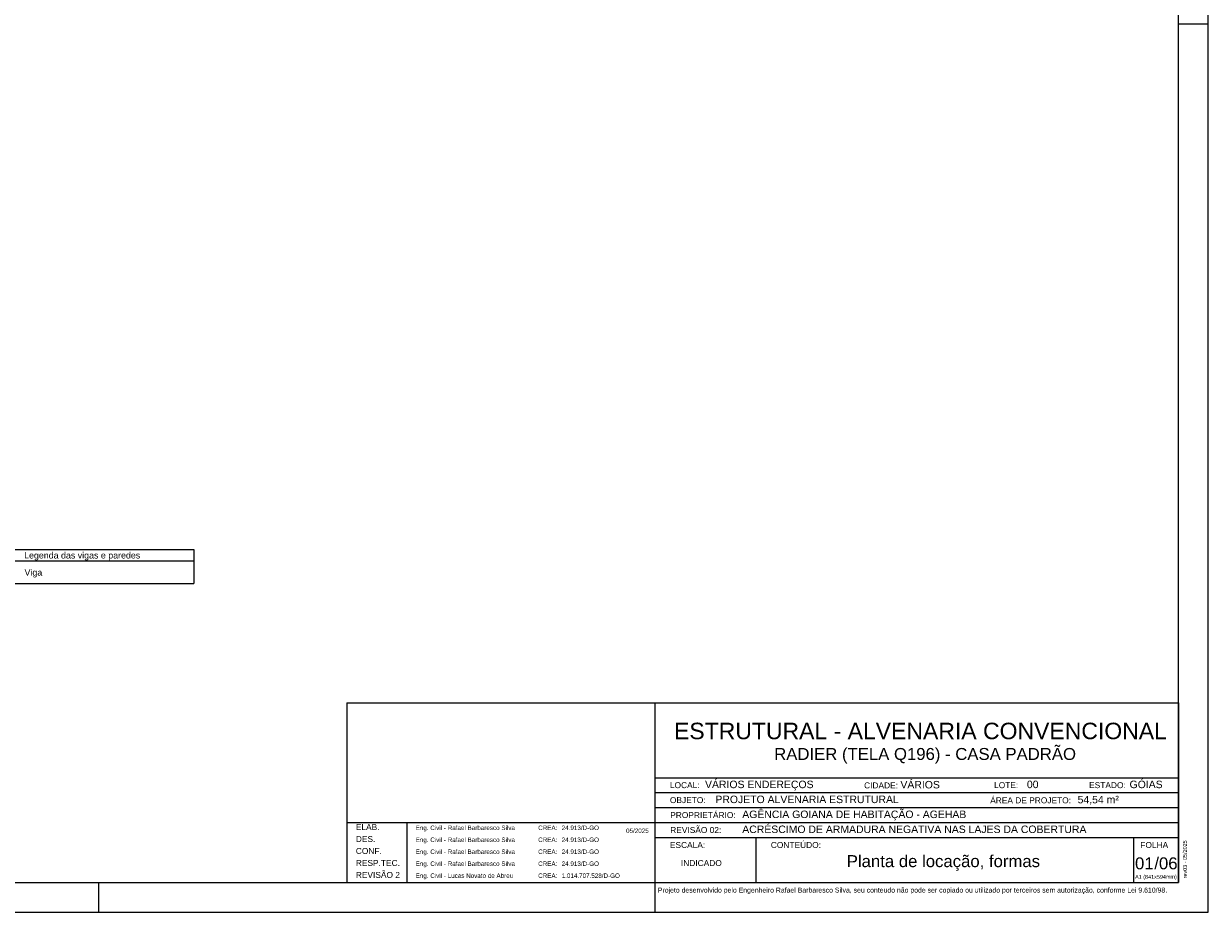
# Model space of a CAD drawing. Header units: millimetres. Extents: x 337 to 526, y -381 to -65.
# Tile 80 of 104: x 382 to 422, y -124 to -95. Entities that reach past the tile are written whole.
import ezdxf
from ezdxf.enums import TextEntityAlignment as Align

# ---------------------------------------------------------------- set-up
doc = ezdxf.new("R2010")
doc.units = ezdxf.units.MM
doc.header["$MEASUREMENT"] = 0
doc.layers.get('0').update_dxf_attribs({"lineweight": 5})
doc.layers.add('FO-Textos das vigas', color=7, linetype='Continuous', lineweight=5)
doc.layers.add('PRANCHA 01', color=7, linetype='Continuous', lineweight=20)
doc.layers.add('PDF_Text', color=7, linetype='Continuous')
doc.styles.add('Arial', font='arial.ttf')
doc.styles.add('PDF Arial', font='arial.ttf')

# ---------------------------------------------------------------- blocks, each defined once
blk = doc.blocks.new('Carimbo_Rafael_2022')
at = {"color": 0}
for p, q in [((524.018, -54.927), (551.818, -54.927)), ((524.018, -60.927), (551.818, -60.927))]:
    blk.add_line(p, q, dxfattribs=at)
for p, q in [((524.018, -54.927), (524.018, -60.927)), ((524.018, -54.927), (524.018, -60.927)), ((534.318, -54.927), (534.318, -60.927)), ((534.318, -54.927), (534.318, -60.927)), ((551.818, -54.927), (551.818, -60.927)), ((534.318, -57.427), (551.818, -57.427)), ((534.318, -57.927), (551.818, -57.927)), ((534.318, -58.427), (551.818, -58.427)), ((524.018, -58.927), (534.318, -58.927)), ((526.018, -58.927), (526.018, -60.927)), ((534.318, -58.927), (551.818, -58.927)), ((534.318, -59.427), (551.818, -59.427)), ((537.692, -59.427), (537.692, -60.927)), ((550.318, -59.427), (550.318, -60.927))]:
    blk.add_line(p, q)
at = {"color": 152, "true_color": 0x0063c7, "style": 'Arial'}
for s, height, p in [('ESTRUTURAL - ALVENARIA CONVENCIONAL', 0.55, (534.955, -56.14)), ('RADIER (TELA Q196) - CASA PADRÃO', 0.4, (538.304, -56.835)), ('VÁRIOS ENDEREÇOS', 0.25, (535.992, -57.777)), ('VÁRIOS', 0.25, (542.524, -57.786)), ('00', 0.25, (546.753, -57.777)), ('GÓIAS', 0.25, (550.185, -57.777)), ('PROJETO ALVENARIA ESTRUTURAL', 0.25, (536.338, -58.277)), ('54,54 m²', 0.25, (548.448, -58.284)), ('AGÊNCIA GOIANA DE HABITAÇÃO - AGEHAB', 0.25, (537.237, -58.777)), ('ACRÉSCIMO DE ARMADURA NEGATIVA NAS LAJES DA COBERTURA', 0.25, (537.237, -59.277)), ('INDICADO', 0.2, (535.187, -60.381)), ('/06', 0.4, (551.013, -60.49))]:
    blk.add_text(s, height=height, dxfattribs=at).set_placement(p)
at = {"style": 'Arial'}
for s, height, p in [('LOCAL:', 0.2, (534.818, -57.777)), ('CIDADE:', 0.2, (541.31, -57.786)), ('LOTE:', 0.2, (545.656, -57.777)), ('ESTADO:', 0.2, (548.833, -57.777)), ('OBJETO:', 0.2, (534.818, -58.277)), ('ÁREA DE PROJETO:', 0.2, (545.526, -58.284)), ('PROPRIETÁRIO:', 0.2, (534.829, -58.777)), ('ELAB.', 0.2, (524.318, -59.177)), ('DES.', 0.2, (524.318, -59.577)), ('Eng. Civil - Rafael Barbaresco Silva', 0.15, (526.318, -59.177)), ('CREA:', 0.15, (530.414, -59.177)), ('24.913/D-GO', 0.15, (531.2, -59.177)), ('05/2025', 0.15, (533.352, -59.277)), ('REVISÃO 02:', 0.2, (534.829, -59.277)), ('CONF.', 0.2, (524.318, -59.977)), ('Eng. Civil - Rafael Barbaresco Silva', 0.15, (526.318, -59.577)), ('CREA:', 0.15, (530.414, -59.577)), ('24.913/D-GO', 0.15, (531.2, -59.577)), ('ESCALA:', 0.2, (534.818, -59.777)), ('CONTEÚDO:', 0.2, (538.192, -59.777)), (' FOLHA', 0.2, (550.468, -59.777)), ('RESP.TEC.', 0.2, (524.318, -60.377)), ('Eng. Civil - Rafael Barbaresco Silva', 0.15, (526.318, -59.977)), ('CREA:', 0.15, (530.414, -59.977)), ('24.913/D-GO', 0.15, (531.2, -59.977)), ('REVISÃO 2', 0.2, (524.318, -60.777)), ('Eng. Civil - Rafael Barbaresco Silva', 0.15, (526.318, -60.377)), ('CREA:', 0.15, (530.414, -60.377)), ('24.913/D-GO', 0.15, (531.2, -60.377)), ('Eng. Civil - Lucas Novato de Abreu', 0.15, (526.318, -60.777)), ('CREA:', 0.15, (530.414, -60.777)), ('1.014.707.528/D-GO', 0.15, (531.2, -60.777))]:
    blk.add_text(s, height=height, dxfattribs=at).set_placement(p)
at = {"layer": 'PDF_Text', "insert": (552.104, -60.794), "char_height": 0.13, "attachment_point": 7, "rotation": 90, "line_spacing_factor": 0.76943, "style": 'PDF Arial'}
blk.add_mtext('rev03 - 05/2025', dxfattribs=at)
at = {"layer": 'PDF_Text', "insert": (550.371, -60.845), "char_height": 0.13, "attachment_point": 7, "line_spacing_factor": 0.76943, "style": 'PDF Arial'}
blk.add_mtext('A1 (841x594mm)', dxfattribs=at)
at = {"layer": 'PDF_Text', "insert": (534.414, -61.318), "char_height": 0.165, "attachment_point": 7, "style": 'PDF Arial'}
blk.add_mtext('Projeto desenvolvido pelo Engenheiro Rafael Barbaresco Silva, seu conteudo não pode ser copiado ou utilizado por terceiros sem autorização, conforme Lei 9.610/98.', dxfattribs=at)

msp = doc.modelspace()

# ---------------------------------------------------------------- linework, layer by layer
at = {"layer": 'FO-Textos das vigas'}
for p, q in [((380.1544, -112.3401), (387.6098, -112.3401)), ((387.6098, -112.3401), (387.6098, -113.4838)), ((380.1544, -112.7214), (387.6098, -112.7214)), ((380.1544, -113.4838), (387.6098, -113.4838))]:
    msp.add_line(p, q, dxfattribs=at)
at = {"layer": 'PRANCHA 01'}
msp.add_line((420.5312, -94.7682), (421.5312, -94.7682), dxfattribs=at)
msp.add_line((420.5312, -94.7682), (421.5312, -94.7682), dxfattribs=at)
for points in [[(337.4312, -124.4682), (421.5312, -124.4682), (421.5312, -65.0682), (337.4312, -65.0682), (337.4312, -124.4682)], [(384.4312, -123.4682), (384.4312, -124.4682)], [(403.0312, -123.4682), (403.0312, -124.4682)], [(403.0312, -123.4682), (403.0312, -124.4682)]]:
    msp.add_lwpolyline(points, dxfattribs=at)
msp.add_lwpolyline([(339.9312, -123.4682), (420.5312, -123.4682), (420.5312, -66.0682), (339.9312, -66.0682)], close=True, dxfattribs=at)

# ---------------------------------------------------------------- block references
msp.add_blockref('Carimbo_Rafael_2022', (-131.2867, -62.5416))

# ---------------------------------------------------------------- texts
at = {"color": 152, "true_color": 0x0063c7, "style": 'Arial'}
msp.add_text('Planta de locação, formas', height=0.4, dxfattribs=at).set_placement((412.6749, -122.9585), align=Align.CENTER)
msp.add_text('01', height=0.4, dxfattribs=at).set_placement((419.0811, -123.0322))
at = {"layer": 'FO-Textos das vigas', "linetype": 'Continuous', "char_height": 0.2118, "line_spacing_factor": 0.798, "style": 'Arial'}
for s, insert, width, attachment_point in [('Legenda das vigas e paredes', (383.8817, -112.7066), 7.90259, 8), ('Viga', (381.9547, -113.2786), 1.205445, 7)]:
    msp.add_mtext(s, dxfattribs=dict(at, insert=insert, width=width, attachment_point=attachment_point))

doc.saveas('drawing.dxf')
